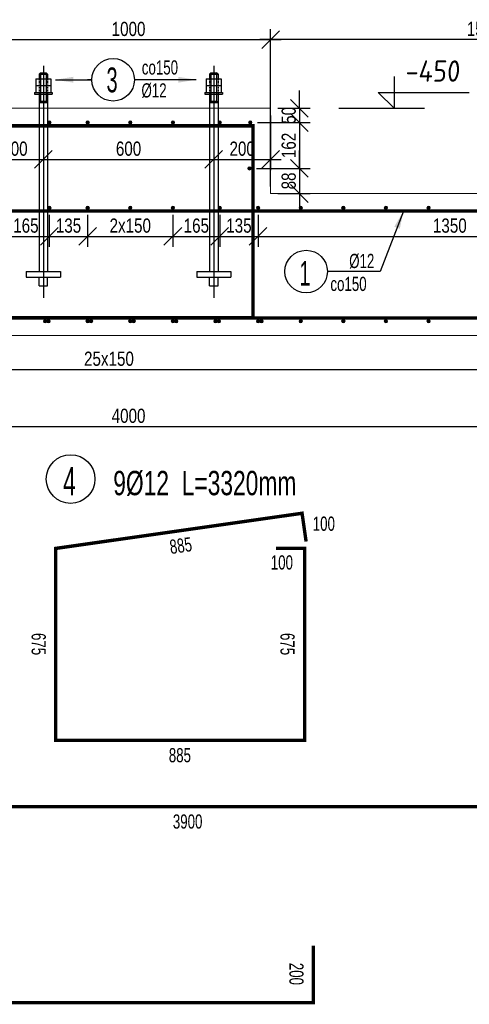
# Model space of a CAD drawing. Header units: millimetres. Extents: x 1495 to 2068, y -230 to 151.
# Tile 2 of 9: x 1615 to 1694, y -194 to -20. Entities that reach past the tile are written whole.
import ezdxf
from ezdxf.enums import TextEntityAlignment as Align

# ---------------------------------------------------------------- set-up
doc = ezdxf.new("R2010")
doc.units = ezdxf.units.MM
doc.header["$PDMODE"] = 65
doc.linetypes.add('HIDDEN', pattern=[0.375, 0.25, -0.125])
for name, color, linetype in [('00ZbrGłó-L', 7, 'Continuous'), ('00ZbrGłó-T', 2, 'Continuous'), ('00ZbrGłó-W', 7, 'Continuous'), ('TB_CIENKA', 5, 'Continuous'), ('TB_OBRYS', 2, 'Continuous'), ('TB_OBRYS2', 1, 'Continuous'), ('xxOś B_rysunek_Widok ogólny_Dimension_', 7, 'Continuous')]:
    doc.layers.add(name, color=color, linetype=linetype)
doc.layers.add('BK_Beton', color=2, linetype='Continuous', lineweight=15)
doc.styles.add('CDMSTYLE', font='CDMSIMPL', dxfattribs={"width": 0.8, "bigfont": 'CDMBIGPL'})
doc.styles.add('RBCS_dim1', font='isocpeur.ttf', dxfattribs={"width": 0.9, "oblique": 5, "height": 3})
doc.dimstyles.new('CDM-MM25MM', dxfattribs={"dimscale": 25, "dimtxt": 2, "dimasz": 2.5, "dimexe": 1.5, "dimexo": 1, "dimgap": 0.5, "dimtad": 1, "dimdec": 0, "dimrnd": 1, "dimzin": 9, "dimtxsty": 'CDMSTYLE', "dimblk": 'OBLIQUE', "dimcen": 2.5, "dimdle": 1.5, "dimclrd": 8, "dimclre": 8, "dimclrt": 1, "dimadec": 1, "dimazin": 2, "dimtfac": 1, "dimtdec": 0, "dimtix": 1, "dimtmove": 2, "dimatfit": 3, "dimfxl": 1.5, "dimtvp": 1, "dimtolj": 1, "dimtzin": 0, "dimlwd": 25, "dimlwe": 25, "dimarcsym": 0})

# ---------------------------------------------------------------- blocks, each defined once
blk = doc.blocks.new('_OBLIQUE')
at = {"color": 0, "linetype": 'ByBlock'}
blk.add_line((-0.5, -0.5), (0.5, 0.5), dxfattribs=at)
blk = doc.blocks.new('*D69')
at = {"layer": 'BK_Beton', "color": 8, "lineweight": 25, "ltscale": 0.05, "transparency": 16777216}
for p, q in [((1537.26, -74.52), (1537.26, -83.63)), ((1724.76, -74.52), (1724.76, -83.63)), ((1535.39, -81.76), (1726.64, -81.76))]:
    blk.add_line(p, q, dxfattribs=at)
at = {"layer": 'Defpoints', "color": 0, "ltscale": 0.05, "transparency": 16777216}
for p in [(1537.26, -73.27), (1724.76, -73.27), (1724.76, -81.76)]:
    blk.add_point(p, dxfattribs=at)
at = {"layer": 'BK_Beton', "color": 8, "lineweight": 25, "ltscale": 0.05, "transparency": 16777216, "xscale": 3.124999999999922, "yscale": 3.124999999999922, "zscale": 3.124999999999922, "rotation": 180}
blk.add_blockref('_OBLIQUE', (1537.26, -81.76), dxfattribs=at)
at = {"layer": 'BK_Beton', "color": 8, "lineweight": 25, "ltscale": 0.05, "transparency": 16777216, "xscale": 3.124999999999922, "yscale": 3.124999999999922, "zscale": 3.124999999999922}
blk.add_blockref('_OBLIQUE', (1724.76, -81.76), dxfattribs=at)
at = {"layer": 'BK_Beton', "color": 1, "ltscale": 0.05, "transparency": 16777216, "insert": (1631.01, -79.88), "char_height": 2.5, "attachment_point": 5, "style": 'CDMSTYLE'}
blk.add_mtext('\\A1;25x150', dxfattribs=at)
blk = doc.blocks.new('*D77')
at = {"layer": 'BK_Beton', "color": 8, "lineweight": 25, "ltscale": 0.05, "transparency": 16777216}
for p, q in [((1612.26, -54.52), (1612.26, -60.19)), ((1620.51, -54.52), (1620.51, -60.19)), ((1610.39, -58.32), (1622.39, -58.32))]:
    blk.add_line(p, q, dxfattribs=at)
at = {"layer": 'Defpoints', "color": 0, "ltscale": 0.05, "transparency": 16777216}
for p in [(1612.26, -53.27), (1620.51, -53.27), (1620.51, -58.32)]:
    blk.add_point(p, dxfattribs=at)
at = {"layer": 'BK_Beton', "color": 8, "lineweight": 25, "ltscale": 0.05, "transparency": 16777216, "xscale": 3.124999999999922, "yscale": 3.124999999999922, "zscale": 3.124999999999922, "rotation": 180}
blk.add_blockref('_OBLIQUE', (1612.26, -58.32), dxfattribs=at)
at = {"layer": 'BK_Beton', "color": 8, "lineweight": 25, "ltscale": 0.05, "transparency": 16777216, "xscale": 3.124999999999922, "yscale": 3.124999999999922, "zscale": 3.124999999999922}
blk.add_blockref('_OBLIQUE', (1620.51, -58.32), dxfattribs=at)
at = {"layer": 'BK_Beton', "color": 1, "ltscale": 0.05, "transparency": 16777216, "insert": (1616.39, -56.44), "char_height": 2.5, "attachment_point": 5, "style": 'CDMSTYLE'}
blk.add_mtext('\\A1;165', dxfattribs=at)
blk = doc.blocks.new('*D78')
at = {"layer": 'BK_Beton', "color": 8, "lineweight": 25, "ltscale": 0.05, "transparency": 16777216}
for p, q in [((1620.51, -54.52), (1620.51, -60.19)), ((1627.26, -54.52), (1627.26, -60.19)), ((1618.64, -58.32), (1629.14, -58.32))]:
    blk.add_line(p, q, dxfattribs=at)
at = {"layer": 'Defpoints', "color": 0, "ltscale": 0.05, "transparency": 16777216}
for p in [(1620.51, -53.27), (1627.26, -53.27), (1627.26, -58.32)]:
    blk.add_point(p, dxfattribs=at)
at = {"layer": 'BK_Beton', "color": 8, "lineweight": 25, "ltscale": 0.05, "transparency": 16777216, "xscale": 3.124999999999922, "yscale": 3.124999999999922, "zscale": 3.124999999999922, "rotation": 180}
blk.add_blockref('_OBLIQUE', (1620.51, -58.32), dxfattribs=at)
at = {"layer": 'BK_Beton', "color": 8, "lineweight": 25, "ltscale": 0.05, "transparency": 16777216, "xscale": 3.124999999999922, "yscale": 3.124999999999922, "zscale": 3.124999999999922}
blk.add_blockref('_OBLIQUE', (1627.26, -58.32), dxfattribs=at)
at = {"layer": 'BK_Beton', "color": 1, "ltscale": 0.05, "transparency": 16777216, "insert": (1623.89, -56.44), "char_height": 2.5, "attachment_point": 5, "style": 'CDMSTYLE'}
blk.add_mtext('\\A1;135', dxfattribs=at)
blk = doc.blocks.new('*D79')
at = {"layer": 'BK_Beton', "color": 8, "lineweight": 25, "ltscale": 0.05, "transparency": 16777216}
for p, q in [((1627.26, -54.52), (1627.26, -60.19)), ((1642.26, -54.52), (1642.26, -60.19)), ((1625.39, -58.32), (1644.14, -58.32))]:
    blk.add_line(p, q, dxfattribs=at)
at = {"layer": 'Defpoints', "color": 0, "ltscale": 0.05, "transparency": 16777216}
for p in [(1627.26, -53.27), (1642.26, -53.27), (1642.26, -58.32)]:
    blk.add_point(p, dxfattribs=at)
at = {"layer": 'BK_Beton', "color": 8, "lineweight": 25, "ltscale": 0.05, "transparency": 16777216, "xscale": 3.124999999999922, "yscale": 3.124999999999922, "zscale": 3.124999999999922, "rotation": 180}
blk.add_blockref('_OBLIQUE', (1627.26, -58.32), dxfattribs=at)
at = {"layer": 'BK_Beton', "color": 8, "lineweight": 25, "ltscale": 0.05, "transparency": 16777216, "xscale": 3.124999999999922, "yscale": 3.124999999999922, "zscale": 3.124999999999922}
blk.add_blockref('_OBLIQUE', (1642.26, -58.32), dxfattribs=at)
at = {"layer": 'BK_Beton', "color": 1, "ltscale": 0.05, "transparency": 16777216, "insert": (1634.76, -56.44), "char_height": 2.5, "attachment_point": 5, "style": 'CDMSTYLE'}
blk.add_mtext('\\A1;2x150', dxfattribs=at)
blk = doc.blocks.new('*D80')
at = {"layer": 'BK_Beton', "color": 8, "lineweight": 25, "ltscale": 0.05, "transparency": 16777216}
for p, q in [((1642.26, -54.52), (1642.26, -60.19)), ((1650.51, -54.52), (1650.51, -60.19)), ((1640.39, -58.32), (1652.39, -58.32))]:
    blk.add_line(p, q, dxfattribs=at)
at = {"layer": 'Defpoints', "color": 0, "ltscale": 0.05, "transparency": 16777216}
for p in [(1642.26, -53.27), (1650.51, -53.27), (1650.51, -58.32)]:
    blk.add_point(p, dxfattribs=at)
at = {"layer": 'BK_Beton', "color": 8, "lineweight": 25, "ltscale": 0.05, "transparency": 16777216, "xscale": 3.124999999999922, "yscale": 3.124999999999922, "zscale": 3.124999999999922, "rotation": 180}
blk.add_blockref('_OBLIQUE', (1642.26, -58.32), dxfattribs=at)
at = {"layer": 'BK_Beton', "color": 8, "lineweight": 25, "ltscale": 0.05, "transparency": 16777216, "xscale": 3.124999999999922, "yscale": 3.124999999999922, "zscale": 3.124999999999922}
blk.add_blockref('_OBLIQUE', (1650.51, -58.32), dxfattribs=at)
at = {"layer": 'BK_Beton', "color": 1, "ltscale": 0.05, "transparency": 16777216, "insert": (1646.39, -56.44), "char_height": 2.5, "attachment_point": 5, "style": 'CDMSTYLE'}
blk.add_mtext('\\A1;165', dxfattribs=at)
blk = doc.blocks.new('*D81')
at = {"layer": 'BK_Beton', "color": 8, "lineweight": 25, "ltscale": 0.05, "transparency": 16777216}
for p, q in [((1650.51, -54.52), (1650.51, -60.19)), ((1657.26, -54.52), (1657.26, -60.19)), ((1648.64, -58.32), (1659.14, -58.32))]:
    blk.add_line(p, q, dxfattribs=at)
at = {"layer": 'Defpoints', "color": 0, "ltscale": 0.05, "transparency": 16777216}
for p in [(1650.51, -53.27), (1657.26, -53.27), (1657.26, -58.32)]:
    blk.add_point(p, dxfattribs=at)
at = {"layer": 'BK_Beton', "color": 8, "lineweight": 25, "ltscale": 0.05, "transparency": 16777216, "xscale": 3.124999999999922, "yscale": 3.124999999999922, "zscale": 3.124999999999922, "rotation": 180}
blk.add_blockref('_OBLIQUE', (1650.51, -58.32), dxfattribs=at)
at = {"layer": 'BK_Beton', "color": 8, "lineweight": 25, "ltscale": 0.05, "transparency": 16777216, "xscale": 3.124999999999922, "yscale": 3.124999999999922, "zscale": 3.124999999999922}
blk.add_blockref('_OBLIQUE', (1657.26, -58.32), dxfattribs=at)
at = {"layer": 'BK_Beton', "color": 1, "ltscale": 0.05, "transparency": 16777216, "insert": (1653.89, -56.44), "char_height": 2.5, "attachment_point": 5, "style": 'CDMSTYLE'}
blk.add_mtext('\\A1;135', dxfattribs=at)
blk = doc.blocks.new('*D82')
at = {"layer": 'BK_Beton', "color": 8, "lineweight": 25, "ltscale": 0.05, "transparency": 16777216}
for p, q in [((1657.26, -54.52), (1657.26, -60.19)), ((1724.76, -54.52), (1724.76, -60.19)), ((1655.39, -58.32), (1726.64, -58.32))]:
    blk.add_line(p, q, dxfattribs=at)
at = {"layer": 'Defpoints', "color": 0, "ltscale": 0.05, "transparency": 16777216}
for p in [(1657.26, -53.27), (1724.76, -53.27), (1724.76, -58.32)]:
    blk.add_point(p, dxfattribs=at)
at = {"layer": 'BK_Beton', "color": 8, "lineweight": 25, "ltscale": 0.05, "transparency": 16777216, "xscale": 3.124999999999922, "yscale": 3.124999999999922, "zscale": 3.124999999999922, "rotation": 180}
blk.add_blockref('_OBLIQUE', (1657.26, -58.32), dxfattribs=at)
at = {"layer": 'BK_Beton', "color": 8, "lineweight": 25, "ltscale": 0.05, "transparency": 16777216, "xscale": 3.124999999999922, "yscale": 3.124999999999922, "zscale": 3.124999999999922}
blk.add_blockref('_OBLIQUE', (1724.76, -58.32), dxfattribs=at)
at = {"layer": 'BK_Beton', "color": 1, "ltscale": 0.05, "transparency": 16777216, "insert": (1691.01, -56.44), "char_height": 2.5, "attachment_point": 5, "style": 'CDMSTYLE'}
blk.add_mtext('\\A1;1350', dxfattribs=at)
blk = doc.blocks.new('*D85')
at = {"layer": 'BK_Beton', "color": 8, "lineweight": 25, "ltscale": 0.05, "transparency": 16777216}
for p, q in [((1664.53, -35.77), (1664.53, -32.65)), ((1660.71, -35.77), (1666.41, -35.77)), ((1664.53, -35.77), (1664.53, -38.27)), ((1657.13, -38.27), (1666.41, -38.27)), ((1664.53, -38.27), (1664.53, -41.4))]:
    blk.add_line(p, q, dxfattribs=at)
at = {"layer": 'Defpoints', "color": 0, "ltscale": 0.05, "transparency": 16777216}
for p in [(1659.46, -35.77), (1655.88, -38.27), (1664.53, -38.27)]:
    blk.add_point(p, dxfattribs=at)
at = {"layer": 'BK_Beton', "color": 8, "lineweight": 25, "ltscale": 0.05, "transparency": 16777216, "xscale": 3.124999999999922, "yscale": 3.124999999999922, "zscale": 3.124999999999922}
for p, rotation in [((1664.53, -35.77), 270), ((1664.53, -38.27), 90)]:
    blk.add_blockref('_OBLIQUE', p, dxfattribs=dict(at, rotation=rotation))
at = {"layer": 'BK_Beton', "color": 1, "ltscale": 0.05, "transparency": 16777216, "insert": (1662.66, -37.02), "char_height": 2.5, "attachment_point": 5, "rotation": 90, "style": 'CDMSTYLE'}
blk.add_mtext('\\A1;50', dxfattribs=at)
blk = doc.blocks.new('*D86')
at = {"layer": 'BK_Beton', "color": 8, "lineweight": 25, "ltscale": 0.05, "transparency": 16777216}
for p, q in [((1664.53, -36.4), (1664.53, -48.22)), ((1657.13, -38.27), (1666.41, -38.27)), ((1657, -46.35), (1666.41, -46.35))]:
    blk.add_line(p, q, dxfattribs=at)
at = {"layer": 'Defpoints', "color": 0, "ltscale": 0.05, "transparency": 16777216}
for p in [(1655.88, -38.27), (1655.75, -46.35), (1664.53, -46.35)]:
    blk.add_point(p, dxfattribs=at)
at = {"layer": 'BK_Beton', "color": 8, "lineweight": 25, "ltscale": 0.05, "transparency": 16777216, "xscale": 3.124999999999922, "yscale": 3.124999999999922, "zscale": 3.124999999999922}
for p, rotation in [((1664.53, -38.27), 90), ((1664.53, -46.35), 270)]:
    blk.add_blockref('_OBLIQUE', p, dxfattribs=dict(at, rotation=rotation))
at = {"layer": 'BK_Beton', "color": 1, "ltscale": 0.05, "transparency": 16777216, "insert": (1662.66, -42.31), "char_height": 2.5, "attachment_point": 5, "rotation": 90, "style": 'CDMSTYLE'}
blk.add_mtext('\\A1;162', dxfattribs=at)
blk = doc.blocks.new('*D87')
at = {"layer": 'BK_Beton', "color": 8, "lineweight": 25, "ltscale": 0.05, "transparency": 16777216}
for p, q in [((1664.53, -46.35), (1664.53, -43.22)), ((1657, -46.35), (1666.41, -46.35)), ((1664.53, -46.35), (1664.53, -50.77)), ((1660.71, -50.77), (1666.41, -50.77)), ((1664.53, -50.77), (1664.53, -53.9))]:
    blk.add_line(p, q, dxfattribs=at)
at = {"layer": 'Defpoints', "color": 0, "ltscale": 0.05, "transparency": 16777216}
for p in [(1655.75, -46.35), (1659.46, -50.77), (1664.53, -50.77)]:
    blk.add_point(p, dxfattribs=at)
at = {"layer": 'BK_Beton', "color": 8, "lineweight": 25, "ltscale": 0.05, "transparency": 16777216, "xscale": 3.124999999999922, "yscale": 3.124999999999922, "zscale": 3.124999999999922}
for p, rotation in [((1664.53, -46.35), 270), ((1664.53, -50.77), 90)]:
    blk.add_blockref('_OBLIQUE', p, dxfattribs=dict(at, rotation=rotation))
at = {"layer": 'BK_Beton', "color": 1, "ltscale": 0.05, "transparency": 16777216, "insert": (1662.66, -48.56), "char_height": 2.5, "attachment_point": 5, "rotation": 90, "style": 'CDMSTYLE'}
blk.add_mtext('\\A1;88', dxfattribs=at)
blk = doc.blocks.new('ZbOpiSkr01A')
at = {"color": 9, "linetype": 'Continuous', "lineweight": 25, "style": 'CDMSTYLE', "flags": 1}
for tag, p, width in [('LICZBA', (1.01, 5.65), 0.7), ('ROZSTAW', (9.2, 5.65), 0.85)]:
    blk.add_attdef(tag, p, '', height=2, dxfattribs=dict(at, width=width))
at = {"color": 0, "linetype": 'Continuous', "lineweight": 20, "style": 'CDMSTYLE', "width": 0.7}
blk.add_attdef('TEKST_GORNY', (1, 0.5), '', height=2, dxfattribs=at)
at = {"color": 0, "linetype": 'Continuous', "lineweight": -2, "style": 'CDMSTYLE', "width": 0.7}
blk.add_attdef('TEKST_DOLNY', (1.05, -2.73), '', height=2, dxfattribs=at)
blk = doc.blocks.new('*D88')
at = {"layer": 'BK_Beton', "color": 8, "lineweight": 25, "ltscale": 0.05, "transparency": 16777216}
for p, q in [((1534.46, -77.02), (1534.46, -93.68)), ((1734.46, -77.02), (1734.46, -93.68)), ((1532.59, -91.81), (1736.34, -91.81))]:
    blk.add_line(p, q, dxfattribs=at)
at = {"layer": 'Defpoints', "color": 0, "ltscale": 0.05, "transparency": 16777216}
for p in [(1534.46, -75.77), (1734.46, -75.77), (1734.46, -91.81)]:
    blk.add_point(p, dxfattribs=at)
at = {"layer": 'BK_Beton', "color": 8, "lineweight": 25, "ltscale": 0.05, "transparency": 16777216, "xscale": 3.124999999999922, "yscale": 3.124999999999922, "zscale": 3.124999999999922, "rotation": 180}
blk.add_blockref('_OBLIQUE', (1534.46, -91.81), dxfattribs=at)
at = {"layer": 'BK_Beton', "color": 8, "lineweight": 25, "ltscale": 0.05, "transparency": 16777216, "xscale": 3.124999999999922, "yscale": 3.124999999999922, "zscale": 3.124999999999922}
blk.add_blockref('_OBLIQUE', (1734.46, -91.81), dxfattribs=at)
at = {"layer": 'BK_Beton', "color": 1, "ltscale": 0.05, "transparency": 16777216, "insert": (1634.46, -89.93), "char_height": 2.5, "attachment_point": 5, "style": 'CDMSTYLE'}
blk.add_mtext('\\A1;4000', dxfattribs=at)
blk = doc.blocks.new('*D90')
at = {"layer": 'BK_Beton', "color": 8, "lineweight": 25, "ltscale": 0.05, "transparency": 16777216}
for p, q in [((1609.46, -34.41), (1609.46, -21.81)), ((1659.46, -34.41), (1659.46, -21.81)), ((1607.59, -23.68), (1661.34, -23.68))]:
    blk.add_line(p, q, dxfattribs=at)
at = {"layer": 'Defpoints', "color": 0, "ltscale": 0.05, "transparency": 16777216}
for p in [(1659.46, -23.68), (1609.46, -35.66), (1659.46, -35.66)]:
    blk.add_point(p, dxfattribs=at)
at = {"layer": 'BK_Beton', "color": 8, "lineweight": 25, "ltscale": 0.05, "transparency": 16777216, "xscale": 3.124999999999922, "yscale": 3.124999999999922, "zscale": 3.124999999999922, "rotation": 180}
blk.add_blockref('_OBLIQUE', (1609.46, -23.68), dxfattribs=at)
at = {"layer": 'BK_Beton', "color": 8, "lineweight": 25, "ltscale": 0.05, "transparency": 16777216, "xscale": 3.124999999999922, "yscale": 3.124999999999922, "zscale": 3.124999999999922}
blk.add_blockref('_OBLIQUE', (1659.46, -23.68), dxfattribs=at)
at = {"layer": 'BK_Beton', "color": 1, "ltscale": 0.05, "transparency": 16777216, "insert": (1634.46, -21.81), "char_height": 2.5, "attachment_point": 5, "style": 'CDMSTYLE'}
blk.add_mtext('\\A1;1000', dxfattribs=at)
blk = doc.blocks.new('*D91')
at = {"layer": 'BK_Beton', "color": 8, "lineweight": 25, "ltscale": 0.05, "transparency": 16777216}
for p, q in [((1659.46, -49.52), (1659.46, -21.81)), ((1734.46, -49.52), (1734.46, -21.81)), ((1736.34, -23.68), (1657.59, -23.68))]:
    blk.add_line(p, q, dxfattribs=at)
at = {"layer": 'Defpoints', "color": 0, "ltscale": 0.05, "transparency": 16777216}
for p in [(1659.46, -23.68), (1659.46, -50.77), (1734.46, -50.77)]:
    blk.add_point(p, dxfattribs=at)
at = {"layer": 'BK_Beton', "color": 8, "lineweight": 25, "ltscale": 0.05, "transparency": 16777216, "xscale": 3.124999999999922, "yscale": 3.124999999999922, "zscale": 3.124999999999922, "rotation": 180}
blk.add_blockref('_OBLIQUE', (1659.46, -23.68), dxfattribs=at)
at = {"layer": 'BK_Beton', "color": 8, "lineweight": 25, "ltscale": 0.05, "transparency": 16777216, "xscale": 3.124999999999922, "yscale": 3.124999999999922, "zscale": 3.124999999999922}
blk.add_blockref('_OBLIQUE', (1734.46, -23.68), dxfattribs=at)
at = {"layer": 'BK_Beton', "color": 1, "ltscale": 0.05, "transparency": 16777216, "insert": (1696.96, -21.81), "char_height": 2.5, "attachment_point": 5, "style": 'CDMSTYLE'}
blk.add_mtext('\\A1;1500', dxfattribs=at)
blk = doc.blocks.new('*D95')
at = {"layer": 'BK_Beton', "color": 8, "lineweight": 25, "ltscale": 0.05, "transparency": 16777216}
for p, q in [((1609.46, -37.02), (1609.46, -46.64)), ((1619.46, -37.02), (1619.46, -46.64)), ((1607.59, -44.77), (1621.34, -44.77))]:
    blk.add_line(p, q, dxfattribs=at)
at = {"layer": 'Defpoints', "color": 0, "ltscale": 0.05, "transparency": 16777216}
for p in [(1609.46, -35.77), (1619.46, -35.77), (1619.46, -44.77)]:
    blk.add_point(p, dxfattribs=at)
at = {"layer": 'BK_Beton', "color": 8, "lineweight": 25, "ltscale": 0.05, "transparency": 16777216, "xscale": 3.124999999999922, "yscale": 3.124999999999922, "zscale": 3.124999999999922, "rotation": 180}
blk.add_blockref('_OBLIQUE', (1609.46, -44.77), dxfattribs=at)
at = {"layer": 'BK_Beton', "color": 8, "lineweight": 25, "ltscale": 0.05, "transparency": 16777216, "xscale": 3.124999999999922, "yscale": 3.124999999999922, "zscale": 3.124999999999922}
blk.add_blockref('_OBLIQUE', (1619.46, -44.77), dxfattribs=at)
at = {"layer": 'BK_Beton', "color": 1, "ltscale": 0.05, "transparency": 16777216, "insert": (1614.46, -42.89), "char_height": 2.5, "attachment_point": 5, "style": 'CDMSTYLE'}
blk.add_mtext('\\A1;200', dxfattribs=at)
blk = doc.blocks.new('*D96')
at = {"layer": 'BK_Beton', "color": 8, "lineweight": 25, "ltscale": 0.05, "transparency": 16777216}
for p, q in [((1619.46, -37.02), (1619.46, -46.64)), ((1649.46, -37.02), (1649.46, -46.64)), ((1617.59, -44.77), (1651.34, -44.77))]:
    blk.add_line(p, q, dxfattribs=at)
at = {"layer": 'Defpoints', "color": 0, "ltscale": 0.05, "transparency": 16777216}
for p in [(1619.46, -35.77), (1649.46, -35.77), (1649.46, -44.77)]:
    blk.add_point(p, dxfattribs=at)
at = {"layer": 'BK_Beton', "color": 8, "lineweight": 25, "ltscale": 0.05, "transparency": 16777216, "xscale": 3.124999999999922, "yscale": 3.124999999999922, "zscale": 3.124999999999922, "rotation": 180}
blk.add_blockref('_OBLIQUE', (1619.46, -44.77), dxfattribs=at)
at = {"layer": 'BK_Beton', "color": 8, "lineweight": 25, "ltscale": 0.05, "transparency": 16777216, "xscale": 3.124999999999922, "yscale": 3.124999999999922, "zscale": 3.124999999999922}
blk.add_blockref('_OBLIQUE', (1649.46, -44.77), dxfattribs=at)
at = {"layer": 'BK_Beton', "color": 1, "ltscale": 0.05, "transparency": 16777216, "insert": (1634.46, -42.89), "char_height": 2.5, "attachment_point": 5, "style": 'CDMSTYLE'}
blk.add_mtext('\\A1;600', dxfattribs=at)
blk = doc.blocks.new('*D97')
at = {"layer": 'BK_Beton', "color": 8, "lineweight": 25, "ltscale": 0.05, "transparency": 16777216}
for p, q in [((1649.46, -37.02), (1649.46, -46.64)), ((1659.46, -37.02), (1659.46, -46.64)), ((1647.59, -44.77), (1661.34, -44.77))]:
    blk.add_line(p, q, dxfattribs=at)
at = {"layer": 'Defpoints', "color": 0, "ltscale": 0.05, "transparency": 16777216}
for p in [(1649.46, -35.77), (1659.46, -35.77), (1659.46, -44.77)]:
    blk.add_point(p, dxfattribs=at)
at = {"layer": 'BK_Beton', "color": 8, "lineweight": 25, "ltscale": 0.05, "transparency": 16777216, "xscale": 3.124999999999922, "yscale": 3.124999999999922, "zscale": 3.124999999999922, "rotation": 180}
blk.add_blockref('_OBLIQUE', (1649.46, -44.77), dxfattribs=at)
at = {"layer": 'BK_Beton', "color": 8, "lineweight": 25, "ltscale": 0.05, "transparency": 16777216, "xscale": 3.124999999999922, "yscale": 3.124999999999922, "zscale": 3.124999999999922}
blk.add_blockref('_OBLIQUE', (1659.46, -44.77), dxfattribs=at)
at = {"layer": 'BK_Beton', "color": 1, "ltscale": 0.05, "transparency": 16777216, "insert": (1654.46, -42.89), "char_height": 2.5, "attachment_point": 5, "style": 'CDMSTYLE'}
blk.add_mtext('\\A1;200', dxfattribs=at)
blk = doc.blocks.new('ZbOpiPel01A')
at = {"linetype": 'Continuous'}
blk.add_circle((0, 3.19), 3, dxfattribs=at)
at = {"color": 9, "linetype": 'Continuous', "lineweight": 25, "style": 'CDMSTYLE', "width": 0.7, "flags": 1}
for tag, p in [('RYSUNEK', (-2.38, 10.14)), ('DLUG', (21.77, 10.14)), ('ELEM', (10.88, 10.14)), ('IDENT', (-2.36, 7.36)), ('KSZTALT', (4.72, 7.36)), ('HAK', (15.3, 7.36)), ('STAL', (23.72, 7.36)), ('SREDN', (30.31, 7.36)), ('LICZBA', (21.77, 4.88))]:
    blk.add_attdef(tag, p, '', height=2, dxfattribs=at)
at = {"color": 0, "linetype": 'Continuous', "lineweight": -2, "style": 'CDMSTYLE', "width": 0.6}
blk.add_attdef('NR', text='', height=3.5, dxfattribs=at).set_placement((0, 3.19), align=Align.MIDDLE)
at = {"linetype": 'Continuous', "style": 'CDMSTYLE', "width": 0.7}
for tag, p, height in [('TEKST_OPISOWY', (5.26, 1.2), 3), ('UWAGA1', (5.32, -1.85), 2), ('UWAGA2', (5.39, -4.64), 2)]:
    blk.add_attdef(tag, p, '', height=height, dxfattribs=at)

msp = doc.modelspace()

# ---------------------------------------------------------------- hatches: boundary and pattern name
at = {"layer": '00ZbrGłó-L', "linetype": 'Continuous', "lineweight": 20, "ltscale": 0.05}
for points in [[(1620.812, -38.273, 1), (1620.212, -38.273, 1)], [(1627.562, -38.273, 1), (1626.962, -38.273, 1)], [(1635.062, -38.273, 1), (1634.462, -38.273, 1)], [(1642.562, -38.273, 1), (1641.962, -38.273, 1)], [(1650.812, -38.273, 1), (1650.212, -38.273, 1)], [(1656.182, -38.273, 1), (1655.582, -38.273, 1)], [(1656.051, -46.349, 1), (1655.451, -46.349, 1)], [(1620.812, -53.273, 1), (1620.212, -53.273, 1)], [(1627.562, -53.273, 1), (1626.962, -53.273, 1)], [(1635.062, -53.273, 1), (1634.462, -53.273, 1)], [(1642.562, -53.273, 1), (1641.962, -53.273, 1)], [(1650.812, -53.273, 1), (1650.212, -53.273, 1)], [(1657.562, -53.273, 1), (1656.962, -53.273, 1)], [(1665.062, -53.273, 1), (1664.462, -53.273, 1)], [(1672.562, -53.273, 1), (1671.962, -53.273, 1)], [(1680.062, -53.273, 1), (1679.462, -53.273, 1)], [(1687.562, -53.273, 1), (1686.962, -53.273, 1)], [(1620.062, -73.273, 1), (1619.462, -73.273, 1)], [(1620.662, -73.273, 1), (1620.062, -73.273, 1)], [(1627.562, -73.273, 1), (1626.962, -73.273, 1)], [(1628.162, -73.273, 1), (1627.562, -73.273, 1)], [(1635.062, -73.273, 1), (1634.462, -73.273, 1)], [(1635.662, -73.273, 1), (1635.062, -73.273, 1)], [(1642.562, -73.273, 1), (1641.962, -73.273, 1)], [(1643.162, -73.273, 1), (1642.562, -73.273, 1)], [(1650.062, -73.273, 1), (1649.462, -73.273, 1)], [(1650.662, -73.273, 1), (1650.062, -73.273, 1)], [(1657.562, -73.273, 1), (1656.962, -73.273, 1)], [(1658.162, -73.273, 1), (1657.562, -73.273, 1)], [(1665.062, -73.273, 1), (1664.462, -73.273, 1)], [(1672.562, -73.273, 1), (1671.962, -73.273, 1)], [(1680.062, -73.273, 1), (1679.462, -73.273, 1)], [(1687.562, -73.273, 1), (1686.962, -73.273, 1)]]:
    msp.add_hatch(color=3, dxfattribs=at).paths.add_polyline_path(points)

# ---------------------------------------------------------------- linework, layer by layer
at = {"color": 0, "linetype": 'Continuous'}
for centre in [(1631.734, -30.739), (1665.711, -64.524)]:
    msp.add_circle(centre, 3.75, dxfattribs=at)
at = {"layer": '00ZbrGłó-L', "color": 3, "linetype": 'Continuous', "lineweight": 20, "ltscale": 0.05}
for p, q in [((1621.64, -113.266), (1665.001, -107.078)), ((1621.64, -147.066), (1621.64, -113.266)), ((1665.44, -113.266), (1665.44, -147.066)), ((1665.44, -147.066), (1621.64, -147.066))]:
    msp.add_line(p, q, dxfattribs=at)
at = {"layer": '00ZbrGłó-L', "color": 3, "linetype": 'Continuous', "lineweight": 20, "ltscale": 0.05, "const_width": 0.6}
msp.add_lwpolyline([(1612.562, -38.857), (1656.362, -38.857), (1656.362, -72.657), (1612.562, -72.657)], close=True, dxfattribs=at)
for points in [[(1536.962, -53.873), (1731.962, -53.873)], [(1536.962, -72.673), (1731.962, -72.673)], [(1665.707, -112.028), (1665.001, -107.078), (1621.64, -113.266), (1621.64, -147.066), (1665.44, -147.066), (1665.44, -113.266), (1660.44, -113.266)], [(1547.402, -158.748), (1742.402, -158.748)], [(1548.206, -183.242), (1548.206, -193.242), (1667.006, -193.242), (1667.006, -183.242)]]:
    msp.add_lwpolyline(points, dxfattribs=at)
at = {"layer": '00ZbrGłó-L', "color": 3, "linetype": 'Continuous', "lineweight": 20, "ltscale": 0.05}
for centre in [(1620.512, -38.273), (1627.262, -38.273), (1634.762, -38.273), (1642.262, -38.273), (1650.512, -38.273), (1655.882, -38.273), (1655.751, -46.349), (1620.512, -53.273), (1627.262, -53.273), (1634.762, -53.273), (1642.262, -53.273), (1650.512, -53.273), (1657.262, -53.273), (1664.762, -53.273), (1672.262, -53.273), (1679.762, -53.273), (1687.262, -53.273), (1619.762, -73.273), (1620.362, -73.273), (1627.262, -73.273), (1627.862, -73.273), (1634.762, -73.273), (1635.362, -73.273), (1642.262, -73.273), (1642.862, -73.273), (1649.762, -73.273), (1650.362, -73.273), (1657.262, -73.273), (1657.862, -73.273), (1664.762, -73.273), (1672.262, -73.273), (1679.762, -73.273), (1687.262, -73.273)]:
    msp.add_circle(centre, 0.3, dxfattribs=at)
at = {"layer": 'BK_Beton', "ltscale": 0.05}
for p, q in [((1609.462, -35.773), (1659.462, -35.773)), ((1659.462, -35.773), (1659.462, -50.773)), ((1659.462, -50.773), (1734.462, -50.773)), ((1734.462, -75.773), (1534.462, -75.773)), ((1665.001, -107.078), (1665.707, -112.028)), ((1660.44, -113.266), (1665.44, -113.266))]:
    msp.add_line(p, q, dxfattribs=at)
at = {"layer": 'TB_CIENKA', "ltscale": 0.05}
for p, q in [((1619.462, -28.272), (1619.462, -69.121)), ((1649.462, -28.272), (1649.462, -69.121)), ((1618.712, -29.773), (1620.212, -29.773)), ((1618.962, -29.523), (1618.962, -34.523)), ((1619.962, -29.523), (1619.962, -34.523)), ((1648.712, -29.773), (1650.212, -29.773)), ((1648.962, -29.523), (1648.962, -34.523)), ((1649.962, -29.523), (1649.962, -34.523)), ((1618.712, -34.773), (1618.962, -34.523)), ((1618.962, -34.523), (1619.962, -34.523)), ((1620.212, -34.773), (1619.962, -34.523)), ((1648.712, -34.773), (1648.962, -34.523)), ((1648.962, -34.523), (1649.962, -34.523)), ((1650.212, -34.773), (1649.962, -34.523)), ((1618.712, -34.773), (1620.212, -34.773)), ((1648.712, -34.773), (1650.212, -34.773))]:
    msp.add_line(p, q, dxfattribs=at)
at = {"layer": 'TB_OBRYS', "linetype": 'HIDDEN', "ltscale": 0.05}
for p, q in [((1618.712, -30.585), (1618.712, -33.273)), ((1620.212, -30.585), (1620.212, -33.273)), ((1648.712, -30.585), (1648.712, -33.273)), ((1650.212, -30.585), (1650.212, -33.273))]:
    msp.add_line(p, q, dxfattribs=at)
at = {"layer": 'TB_OBRYS2', "ltscale": 0.05}
for p, q in [((1618.149, -30.585), (1618.149, -32.96)), ((1618.149, -30.585), (1620.774, -30.585)), ((1618.712, -29.773), (1618.962, -29.523)), ((1618.712, -29.773), (1618.712, -30.585)), ((1618.962, -29.523), (1619.962, -29.523)), ((1620.212, -29.773), (1619.962, -29.523)), ((1620.212, -29.773), (1620.212, -30.585)), ((1620.774, -30.585), (1620.774, -32.96)), ((1648.149, -30.585), (1648.149, -32.96)), ((1648.149, -30.585), (1650.774, -30.585)), ((1648.712, -29.773), (1648.962, -29.523)), ((1648.712, -29.773), (1648.712, -30.585)), ((1648.962, -29.523), (1649.962, -29.523)), ((1650.212, -29.773), (1649.962, -29.523)), ((1650.212, -29.773), (1650.212, -30.585)), ((1650.774, -30.585), (1650.774, -32.96)), ((1618.149, -31.773), (1620.774, -31.773)), ((1648.149, -31.773), (1650.774, -31.773)), ((1617.899, -32.96), (1621.024, -32.96)), ((1617.899, -32.96), (1617.899, -33.273)), ((1617.899, -33.273), (1621.024, -33.273)), ((1618.712, -33.273), (1618.712, -64.523)), ((1620.212, -33.273), (1620.212, -64.523)), ((1621.024, -32.96), (1621.024, -33.273)), ((1647.899, -32.96), (1651.024, -32.96)), ((1647.899, -32.96), (1647.899, -33.273)), ((1647.899, -33.273), (1651.024, -33.273)), ((1648.712, -33.273), (1648.712, -64.523)), ((1650.212, -33.273), (1650.212, -64.523)), ((1651.024, -32.96), (1651.024, -33.273)), ((1616.462, -64.523), (1622.462, -64.523)), ((1616.462, -64.523), (1616.462, -65.523)), ((1616.462, -65.523), (1622.462, -65.523)), ((1618.712, -67.023), (1618.712, -65.523)), ((1620.212, -67.023), (1620.212, -65.523)), ((1622.462, -64.523), (1622.462, -65.523)), ((1646.462, -64.523), (1652.462, -64.523)), ((1646.462, -64.523), (1646.462, -65.523)), ((1646.462, -65.523), (1652.462, -65.523)), ((1648.712, -67.023), (1648.712, -65.523)), ((1650.212, -67.023), (1650.212, -65.523)), ((1652.462, -64.523), (1652.462, -65.523)), ((1618.712, -67.023), (1620.212, -67.023)), ((1648.712, -67.023), (1650.212, -67.023))]:
    msp.add_line(p, q, dxfattribs=at)
at = {"layer": 'xxOś B_rysunek_Widok ogólny_Dimension_', "color": 3, "ltscale": 0.05}
for points in [[(1681.221, -30.148, 0), (1681.221, -35.773, 0), (1678.408, -32.96, 0), (1681.221, -32.96, 0)], [(1681.221, -30.148, 0), (1681.221, -35.773, 0), (1678.408, -32.96, 0), (1681.221, -32.96, 0)], [(1681.221, -32.96, 0), (1694.411, -32.96, 0)], [(1681.221, -32.96, 0), (1694.411, -32.96, 0)], [(1671.481, -35.773, 0), (1686.523, -35.773, 0)]]:
    msp.add_polyline3d(points, dxfattribs=at)

# ---------------------------------------------------------------- block references
at = {"layer": '00ZbrGłó-T', "color": 1, "linetype": 'Continuous', "lineweight": 25, "ltscale": 0.05}
ref = msp.add_blockref('ZbOpiSkr01A', (1635.484, -30.739), dxfattribs=dict(at, xscale=-1.249999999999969, yscale=1.249999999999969, zscale=1.249999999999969, rotation=180))
ref.add_attrib('TEKST_GORNY', '%%c12', (1636.734, -33.864), dxfattribs={"layer": '0', "color": 0, "linetype": 'Continuous', "lineweight": 20, "height": 2.5, "style": 'CDMSTYLE', "width": 0.7})
ref.add_attrib('TEKST_DOLNY', 'co150', (1636.796, -29.825), dxfattribs={"layer": '0', "color": 0, "linetype": 'Continuous', "lineweight": -2, "height": 2.5, "style": 'CDMSTYLE', "width": 0.7})
ref = msp.add_blockref('ZbOpiSkr01A', (1678.547, -64.524), dxfattribs=dict(at, xscale=-1.249999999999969, yscale=1.249999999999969, zscale=1.249999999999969))
ref.add_attrib('TEKST_GORNY', '%%c12', (1673.297, -63.899), dxfattribs={"layer": '0', "color": 0, "linetype": 'Continuous', "lineweight": 20, "height": 2.5, "style": 'CDMSTYLE', "width": 0.7})
ref.add_attrib('TEKST_DOLNY', 'co150', (1669.986, -67.938), dxfattribs={"layer": '0', "color": 0, "linetype": 'Continuous', "lineweight": -2, "height": 2.5, "style": 'CDMSTYLE', "width": 0.7})
at = {"layer": '00ZbrGłó-T', "color": 3, "linetype": 'Continuous', "lineweight": 50, "ltscale": 0.05}
ref = msp.add_blockref('ZbOpiPel01A', (1624.26, -105.606), dxfattribs=dict(at, xscale=1.428571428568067, yscale=1.428571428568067, zscale=1.428571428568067))
ref.add_attrib('NR', '4', dxfattribs={"layer": '0', "color": 0, "linetype": 'Continuous', "lineweight": -2, "height": 5, "style": 'CDMSTYLE', "width": 0.6}).set_placement((1624.06, -101.445), align=Align.MIDDLE)
ref.add_attrib('TEKST_OPISOWY', '9%%c12  L=3320mm', (1631.768, -103.897), dxfattribs={"layer": '0', "linetype": 'Continuous', "height": 4.28571, "style": 'CDMSTYLE', "width": 0.7})

# ---------------------------------------------------------------- texts
at = {"color": 2, "linetype": 'Continuous', "lineweight": -2, "style": 'CDMSTYLE', "width": 0.6}
for tag, p in [('3', (1631.552, -30.768)), ('1', (1665.505, -64.841))]:
    msp.add_attdef(tag, text='', height=4.375, dxfattribs=at).set_placement(p, align=Align.MIDDLE)
at = {"layer": '00ZbrGłó-W', "color": 1, "linetype": 'Continuous', "lineweight": 25, "ltscale": 0.05, "style": 'CDMSTYLE', "width": 0.7}
for s, rotation, p in [('100', 359.99854, (1668.834, -108.909)), ('885', 8.12009, (1643.646, -112.758)), ('100', 359.99854, (1661.447, -115.733)), ('675', 269.99854, (1618.644, -130.112)), ('675', 269.99854, (1662.444, -130.112)), ('885', 359.99854, (1643.497, -149.672)), ('3900', 359.99854, (1644.859, -161.354)), ('200', 269.99854, (1664.01, -188.188))]:
    msp.add_text(s, height=2.5, rotation=rotation, dxfattribs=at).set_placement(p, align=Align.MIDDLE_CENTER)
at = {"layer": 'xxOś B_rysunek_Widok ogólny_Dimension_', "color": 6, "ltscale": 0.05, "insert": (1683.096, -31.085), "char_height": 3.75, "attachment_point": 7, "style": 'RBCS_dim1'}
msp.add_mtext('-450', dxfattribs=at)

# ---------------------------------------------------------------- dimensions: what is measured, and where the dimension line sits
at = {"layer": 'BK_Beton', "ltscale": 0.05}
for base, p1, p2, picture, middle in [((1659.462, -23.681), (1609.462, -35.664), (1659.462, -35.664), '*D90', (1634.462, -21.806)), ((1659.462, -23.681), (1734.462, -50.773), (1659.462, -50.773), '*D91', (1696.962, -21.806)), ((1619.462, -44.768), (1609.462, -35.773), (1619.462, -35.773), '*D95', (1614.462, -42.893)), ((1649.462, -44.768), (1619.462, -35.773), (1649.462, -35.773), '*D96', (1634.462, -42.893)), ((1659.462, -44.768), (1649.462, -35.773), (1659.462, -35.773), '*D97', (1654.462, -42.893)), ((1620.512, -58.316), (1612.262, -53.273), (1620.512, -53.273), '*D77', (1616.387, -56.441)), ((1627.262, -58.316), (1620.512, -53.273), (1627.262, -53.273), '*D78', (1623.887, -56.441)), ((1650.512, -58.316), (1642.262, -53.273), (1650.512, -53.273), '*D80', (1646.387, -56.441)), ((1657.262, -58.316), (1650.512, -53.273), (1657.262, -53.273), '*D81', (1653.887, -56.441)), ((1724.762, -58.316), (1657.262, -53.273), (1724.762, -53.273), '*D82', (1691.012, -56.441)), ((1734.462, -91.809), (1534.462, -75.773), (1734.462, -75.773), '*D88', (1634.462, -89.934))]:
    dim = msp.add_linear_dim(base=base, p1=p1, p2=p2, dimstyle='CDM-MM25MM', override={"dimscale": 1.25, "dimlfac": 20}, dxfattribs=at)
    dim.commit()
    dim.dimension.update_dxf_attribs({"geometry": picture, "text_midpoint": middle})
for base, p1, p2, picture, middle in [((1664.531, -38.273), (1659.462, -35.773), (1655.882, -38.273), '*D85', (1662.656, -37.023)), ((1664.531, -46.349), (1655.882, -38.273), (1655.751, -46.349), '*D86', (1662.656, -42.311)), ((1664.531, -50.773), (1655.751, -46.349), (1659.462, -50.773), '*D87', (1662.656, -48.561))]:
    dim = msp.add_linear_dim(base=base, p1=p1, p2=p2, angle=90, dimstyle='CDM-MM25MM', override={"dimscale": 1.25, "dimlfac": 20}, dxfattribs=at)
    dim.commit()
    dim.dimension.update_dxf_attribs({"geometry": picture, "text_midpoint": middle})
for base, p1, p2, text, picture, middle in [((1642.262, -58.316), (1627.262, -53.273), (1642.262, -53.273), '2x150', '*D79', (1634.762, -56.441)), ((1724.762, -81.759), (1537.262, -73.273), (1724.762, -73.273), '25x150', '*D69', (1631.012, -79.884))]:
    dim = msp.add_linear_dim(base=base, p1=p1, p2=p2, text=text, dimstyle='CDM-MM25MM', override={"dimscale": 1.25, "dimlfac": 20}, dxfattribs=at)
    dim.commit()
    dim.dimension.update_dxf_attribs({"geometry": picture, "text_midpoint": middle})

# ---------------------------------------------------------------- leaders
at = {"layer": '00ZbrGłó-T', "color": 9, "linetype": 'Continuous', "lineweight": 18, "ltscale": 0.05}
for points in [[(1621.588, -30.739), (1627.984, -30.739), (1627.209, -30.739)], [(1646.35, -30.739), (1636.267, -30.739), (1635.484, -30.739)], [(1682.841, -53.873), (1678.776, -64.524), (1669.53, -64.524)]]:
    msp.add_leader(points, dimstyle='CDM-MM25MM', override={"dimscale": 1.25}, dxfattribs=at)

doc.saveas('drawing.dxf')
